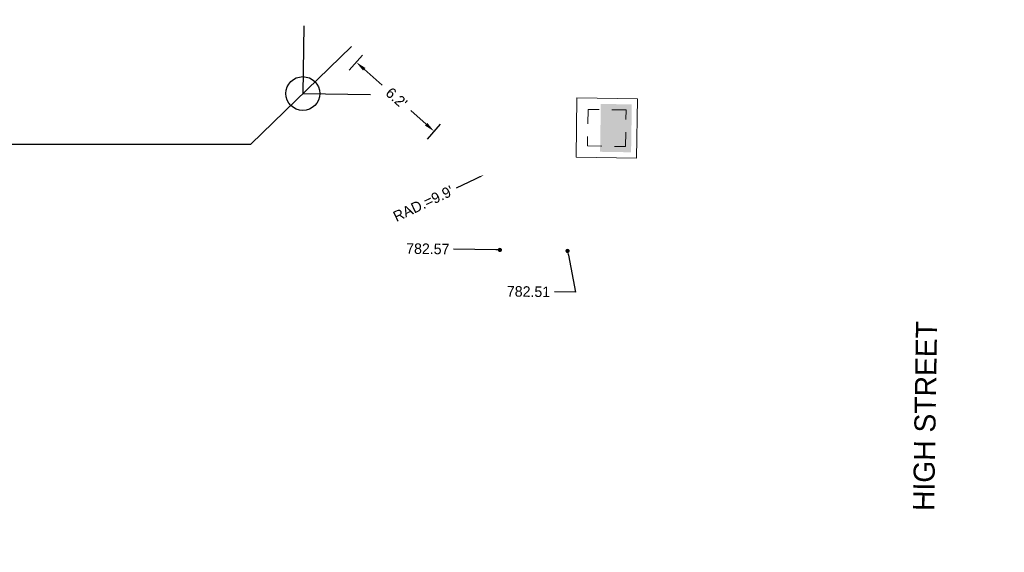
# Model space of a CAD drawing. Header units: feet. Extents: x 1384904 to 1390579, y 443400 to 444295.
# Tile 30 of 57: x 1388840 to 1388898, y 443891 to 443922. Entities that reach past the tile are written whole.
import ezdxf
from ezdxf import colors
from ezdxf.entities.mleader import LeaderData, LeaderLine
from ezdxf.math import Vec2, Vec3

# ---------------------------------------------------------------- set-up
doc = ezdxf.new("R2010")
doc.units = ezdxf.units.FT
doc.header["$MEASUREMENT"] = 0
doc.linetypes.add('drainage01', pattern=[1.6, 0.85, -0.75])
for name, color, linetype in [('DR_P_Cells', 1, 'Continuous'), ('DR_P_Storm_Sewer', 1, 'Continuous'), ('DT_P_Text', 3, 'Continuous'), ('PV_P_Text', 7, 'Continuous')]:
    doc.layers.add(name, color=color, linetype=linetype)
doc.styles.add('Slanted-Normal', font='font31.shx', dxfattribs={"height": 0.14})
doc.styles.get("Standard").update_dxf_attribs({"font": 'font31.shx'})
doc.dimstyles.get("Standard").update_dxf_attribs({"dimtxt": 0.18, "dimasz": 0.18, "dimexe": 0.18, "dimexo": 0.0625, "dimgap": 0.09, "dimtad": 0, "dimtih": 1, "dimtoh": 1, "dimdec": 4, "dimzin": 0, "dimdsep": 46, "dimtxsty": 'Standard', "dimcen": 0.09, "dimadec": 0, "dimazin": 0, "dimtfac": 1, "dimtdec": 4, "dimtofl": 0, "dimtmove": 0, "dimatfit": 3, "dimfxl": 1, "dimtolj": 1, "dimtzin": 0, "dimarcsym": 0})

# ---------------------------------------------------------------- blocks, each defined once
blk = doc.blocks.new('CB3A-P')
at = {"layer": 'Defpoints', "color": 20, "linetype": 'drainage01', "lineweight": 0}
blk.add_lwpolyline([(1.083, 1.125), (-1.083, 1.125), (-1.083, -1.125), (1.083, -1.125), (1.083, 1.125)], close=True, dxfattribs=at)
at = {"layer": 'DR_P_Cells', "color": 1, "linetype": 'Continuous', "lineweight": 13, "flags": 128}
blk.add_lwpolyline([(-1.75, 1.792), (1.75, 1.792), (1.75, -1.792), (-1.75, -1.792), (-1.75, 1.792)], close=True, dxfattribs=at)
at = {"layer": 'DR_P_Cells', "color": 1, "linetype": 'Continuous', "lineweight": 0, "extrusion": (0, 0, -1)}
blk.add_solid([(1.417, 0.375), (-1.417, 0.375), (1.417, -1.458), (-1.417, -1.458)], dxfattribs=at)
blk = doc.blocks.new('*D1064')
at = {"layer": 'Defpoints', "color": 0, "transparency": 16777216}
for p in [(1387540.978, 443974.544), (1387672.964, 443972.599), (1387677.04, 443965.292), (1390194.578, 443935.45), (1387670.013, 443772.371)]:
    blk.add_point(p, dxfattribs=at)
at = {"layer": 'DT_P_Text', "color": 0, "lineweight": -2, "transparency": 16777216}
for start, end in [(324.33813, 350.58886), (277.72294, 301.58179)]:
    blk.add_arc((1387672.964, 443972.6), 8.368, start, end, dxfattribs=at)
at = {"layer": 'DT_P_Text', "color": 0, "transparency": 16777216}
for points in [[(1387681.011, 443971.25), (1387681.426, 443971.213), (1387681.33, 443972.476)], [(1387674.101, 443964.1), (1387674.076, 443964.516), (1387672.84, 443964.233)]]:
    blk.add_solid(points, dxfattribs=at)
at = {"layer": 'DT_P_Text', "color": 0, "transparency": 16777216, "insert": (1387678.793, 443966.596), "char_height": 1.25, "attachment_point": 5}
blk.add_mtext('\\A1;90°0\'0"', dxfattribs=at)
blk = doc.blocks.new('*D1067')
at = {"layer": 'Defpoints', "color": 0, "transparency": 16777216}
for p in [(1387540.978, 443974.544), (1388536.58, 443959.876), (1388529.293, 443955.832), (1390194.578, 443935.45), (1388524.619, 443400.178)]:
    blk.add_point(p, dxfattribs=at)
at = {"layer": 'DT_P_Text', "color": 0, "lineweight": -2, "transparency": 16777216}
for start, end in [(187.75776, 214.00324), (236.01864, 260.17396)]:
    blk.add_arc((1388536.58, 443959.876), 8.334, start, end, dxfattribs=at)
at = {"layer": 'DT_P_Text', "color": 0, "transparency": 16777216}
for points in [[(1388528.114, 443958.739), (1388528.53, 443958.764), (1388528.247, 443959.999)], [(1388535.177, 443951.872), (1388535.137, 443951.457), (1388536.402, 443951.544)]]:
    blk.add_solid(points, dxfattribs=at)
at = {"layer": 'DT_P_Text', "color": 0, "transparency": 16777216, "insert": (1388530.581, 443954.091), "char_height": 1.25, "attachment_point": 5}
blk.add_mtext('\\A1;89°37\'11"', dxfattribs=at)
blk = doc.blocks.new('*D1069')
at = {"layer": 'Defpoints', "color": 0, "transparency": 16777216}
for p in [(1387540.978, 443974.544), (1388891.872, 443954.644), (1388895.842, 443947.513), (1390194.578, 443935.45), (1388883.325, 443416.879)]:
    blk.add_point(p, dxfattribs=at)
at = {"layer": 'DT_P_Text', "color": 0, "lineweight": -2, "transparency": 16777216}
for start, end in [(324.55029, 350.37077), (277.87464, 301.16142)]:
    blk.add_arc((1388891.872, 443954.642), 8.16, start, end, dxfattribs=at)
at = {"layer": 'DT_P_Text', "color": 0, "transparency": 16777216}
for points in [[(1388899.71, 443953.296), (1388900.125, 443953.258), (1388900.032, 443954.522)], [(1388893.003, 443946.351), (1388892.978, 443946.767), (1388891.743, 443946.483)]]:
    blk.add_solid(points, dxfattribs=at)
at = {"layer": 'DT_P_Text', "color": 0, "transparency": 16777216, "insert": (1388897.553, 443948.784), "char_height": 1.25, "attachment_point": 5}
blk.add_mtext('\\A1;90°3\'59"', dxfattribs=at)
blk = doc.blocks.new('_Dot')
at = {"color": 0, "linetype": 'ByBlock', "lineweight": -2}
blk.add_line((-0.5, 0), (-1, 0), dxfattribs=at)
at = {"color": 0, "linetype": 'ByBlock', "const_width": 0.5}
blk.add_lwpolyline([(-0.25, 0, 1), (0.25, 0, 1)], format="xyb", close=True, dxfattribs=at)
blk = doc.blocks.new('*D1093')
at = {"layer": 'Defpoints', "color": 0, "transparency": 16777216}
for p in [(1388859.974, 443920.116, 1563.311), (1388859.44, 443919.516), (1388864.572, 443916.032, 1563.311)]:
    blk.add_point(p, dxfattribs=at)
at = {"layer": 'PV_P_Text', "color": 0, "lineweight": -2, "transparency": 16777216}
for p, q in [((1388859.808, 443919.93), (1388859.025, 443919.048)), ((1388859.908, 443919.101), (1388860.973, 443918.154)), ((1388863.571, 443915.846), (1388862.656, 443916.659)), ((1388864.406, 443915.845), (1388863.624, 443914.964))]:
    blk.add_line(p, q, dxfattribs=at)
at = {"layer": 'PV_P_Text', "color": 0, "transparency": 16777216}
for points in [[(1388859.977, 443919.178), (1388859.838, 443919.023), (1388859.44, 443919.516)], [(1388863.64, 443915.924), (1388863.502, 443915.768), (1388864.039, 443915.431)]]:
    blk.add_solid(points, dxfattribs=at)
at = {"layer": 'PV_P_Text', "color": 0, "transparency": 16777216, "insert": (1388861.815, 443917.406), "char_height": 0.625, "attachment_point": 5, "rotation": 318.3865}
blk.add_mtext("\\A1;6.2'", dxfattribs=at)

msp = doc.modelspace()

# ---------------------------------------------------------------- linework, layer by layer
at = {"layer": 'DT_P_Text'}
for points in [[(1388856.33903, 443921.662), (1388856.28011, 443917.66244), (1388860.2796, 443917.59887)], [(1388859.15151, 443920.44722), (1388853.19946, 443914.67471)], [(1388828.78888, 443914.67471), (1388853.19946, 443914.67471)]]:
    msp.add_lwpolyline(points, dxfattribs=at)
msp.add_circle((1388856.28011, 443917.66244), 1, dxfattribs=at)

# ---------------------------------------------------------------- block references
at = {"layer": 'DR_P_Storm_Sewer', "color": 1, "rotation": 89.08944476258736}
msp.add_blockref('CB3A-P', (1388874.25002, 443915.62661, 782.033), dxfattribs=at)

# ---------------------------------------------------------------- texts
at = {"layer": 'DT_P_Text', "insert": (1388892.35458, 443892.97144), "char_height": 1.25, "width": 29.678584, "attachment_point": 1, "rotation": 89.0894448, "style": 'Slanted-Normal'}
msp.add_mtext('HIGH STREET', dxfattribs=at)

# ---------------------------------------------------------------- dimensions: what is measured, and where the dimension line sits
at = {"layer": 'DT_P_Text'}
for base, line1, line2, picture, middle in [((1387677.04029, 443965.2921), ((1387670.0134, 443772.37098), (1387672.96367, 443972.59925)), ((1387540.978, 443974.544), (1390194.57763, 443935.45023)), '*D1064', (1387678.79269, 443966.5962)), ((1388529.29261, 443955.83234), ((1388524.61868, 443400.17799), (1388536.57959, 443959.87645)), ((1387540.978, 443974.544), (1390194.57763, 443935.45023)), '*D1067', (1388530.58119, 443954.09076)), ((1388895.84236, 443947.5127), ((1387540.978, 443974.544), (1390194.57763, 443935.45023)), ((1388883.32531, 443416.87915), (1388891.87229, 443954.64389)), '*D1069', (1388897.55345, 443948.78426))]:
    dim = msp.add_angular_dim_2l(base=base, line1=line1, line2=line2, dimstyle='Standard', override={"dimscale": 10, "dimtxt": 0.125, "dimasz": 0.125, "dimgap": 0.05, "dimaunit": 1, "dimadec": 3}, dxfattribs=at)
    dim.commit()
    dim.dimension.update_dxf_attribs({"geometry": picture, "text_midpoint": middle})
at = {"layer": 'PV_P_Text'}
dim = msp.add_linear_dim(base=(1388859.44031, 443919.51557, -1563.311), p1=(1388864.57231, 443916.03196), p2=(1388859.97403, 443920.11644), angle=138.3864981, text="<>'", dimstyle='Standard', override={"dimscale": 5, "dimtxt": 0.125, "dimasz": 0.125, "dimexe": 0.125, "dimexo": 0.05, "dimgap": 0.05, "dimtih": 0, "dimtoh": 0, "dimdec": 1}, dxfattribs=at)
dim.commit()
dim.dimension.update_dxf_attribs({"geometry": '*D1093', "text_midpoint": (1388861.81481, 443917.40639, -1563.311), "dimtype": 161})

# ---------------------------------------------------------------- leaders
ml = msp.add_multileader_mtext('Standard', dxfattribs=at)
ml.set_content("RAD.=9.9'", color=256)
ml.set_leader_properties()
ml.build(insert=Vec2(0, 0))
ml.multileader.update_dxf_attribs({"text_right_attachment_type": 2, "dogleg_length": 0.25, "arrow_head_size": 0.25, "scale": 5})
ctx = ml.context
ctx.base_point, ctx.scale, ctx.char_height, ctx.arrow_head_size, ctx.landing_gap_size, ctx.plane_origin, ctx.plane_x_axis, ctx.plane_y_axis = Vec3(1388860.91921, 443909.98111), 5, 0.625, 0.25, 0.25, Vec3(1388877.84908, 443910.98184), Vec3(0.90421475, 0.42707809), Vec3(-0.42707809, 0.90421475)
ctx.right_attachment, ctx.text_align_type = 2, 2
notes = []
notes.append((ctx, [(1, (1, 1, 0), (1388866.47546, 443912.60544), (-0.90421475, -0.42707809), 1.25, [(0, [(1388866.96824, 443912.83819)], 0, [])])]))
ctx.mtext.insert, ctx.mtext.text_direction, ctx.mtext.rotation, ctx.mtext.alignment, ctx.mtext.flow_direction = Vec3(1388864.98568, 443912.24739), Vec3(0.90421475, 0.42707809), 0.44125886, 3, 5
ml = msp.add_multileader_mtext('Standard', dxfattribs=at)
ml.set_content('782.57', color=256)
ml.set_leader_properties()
ml.set_arrow_properties(name='DOT')
ml.build(insert=Vec2(0, 0))
ml.multileader.update_dxf_attribs({"text_right_attachment_type": 2, "dogleg_length": 0.25, "arrow_head_size": 0.25, "scale": 5})
ctx = ml.context
ctx.base_point, ctx.scale, ctx.char_height, ctx.arrow_head_size, ctx.landing_gap_size, ctx.plane_origin, ctx.plane_x_axis, ctx.plane_y_axis = Vec3(1388861.64611, 443908.50486), 5, 0.625, 0.25, 0.25, Vec3(1388867.95938, 443908.39526), Vec3(0.9998915, -0.01473075), Vec3(0.01473075, 0.9998915)
ctx.right_attachment, ctx.text_align_type = 2, 2
notes.append((ctx, [(0, (1, 1, 0), (1388866.44618, 443908.43414), (-0.9998915, 0.01473075), 1.25, [(0, [(1388867.9302, 443908.40823)], 0, [])])]))
ctx.mtext.insert, ctx.mtext.text_direction, ctx.mtext.rotation, ctx.mtext.alignment, ctx.mtext.flow_direction = Vec3(1388864.95095, 443908.76871), Vec3(0.9998915, -0.01473075), 6.26845402, 3, 5
ml = msp.add_multileader_mtext('Standard', dxfattribs=at)
ml.set_content('782.51', color=256)
ml.set_leader_properties()
ml.set_arrow_properties(name='DOT')
ml.build(insert=Vec2(0, 0))
ml.multileader.update_dxf_attribs({"text_right_attachment_type": 2, "dogleg_length": 0.25, "arrow_head_size": 0.25, "scale": 5})
ctx = ml.context
ctx.base_point, ctx.scale, ctx.char_height, ctx.arrow_head_size, ctx.landing_gap_size, ctx.plane_origin, ctx.plane_x_axis, ctx.plane_y_axis = Vec3(1388867.84798, 443905.97067), 5, 0.625, 0.25, 0.25, Vec3(1388871.95894, 443908.33634), Vec3(0.9998915, -0.01473075), Vec3(0.01473075, 0.9998915)
ctx.right_attachment, ctx.text_align_type = 2, 2
notes.append((ctx, [(0, (1, 1, 0), (1388872.40007, 443905.90361), (-0.9998915, 0.01473075), 1.25, [(0, [(1388871.92976, 443908.34931)], 0, [])])]))
ctx.mtext.insert, ctx.mtext.text_direction, ctx.mtext.rotation, ctx.mtext.alignment, ctx.mtext.flow_direction = Vec3(1388870.90483, 443906.23817), Vec3(0.9998915, -0.01473075), 6.26845402, 3, 5
for ctx, leaders in notes:
    for number, flags, end, landing, length, lines in leaders:
        leader = LeaderData()
        leader.index, (leader.has_last_leader_line, leader.has_dogleg_vector, leader.attachment_direction) = number, flags
        leader.last_leader_point, leader.dogleg_vector, leader.dogleg_length = Vec3(end), Vec3(landing), length
        for number, points, colour, breaks in lines:
            line = LeaderLine()
            line.index, line.vertices, line.color, line.breaks = number, Vec3.list(points), colors.encode_raw_color(colour), breaks
            leader.lines.append(line)
        ctx.leaders.append(leader)

doc.saveas('drawing.dxf')
